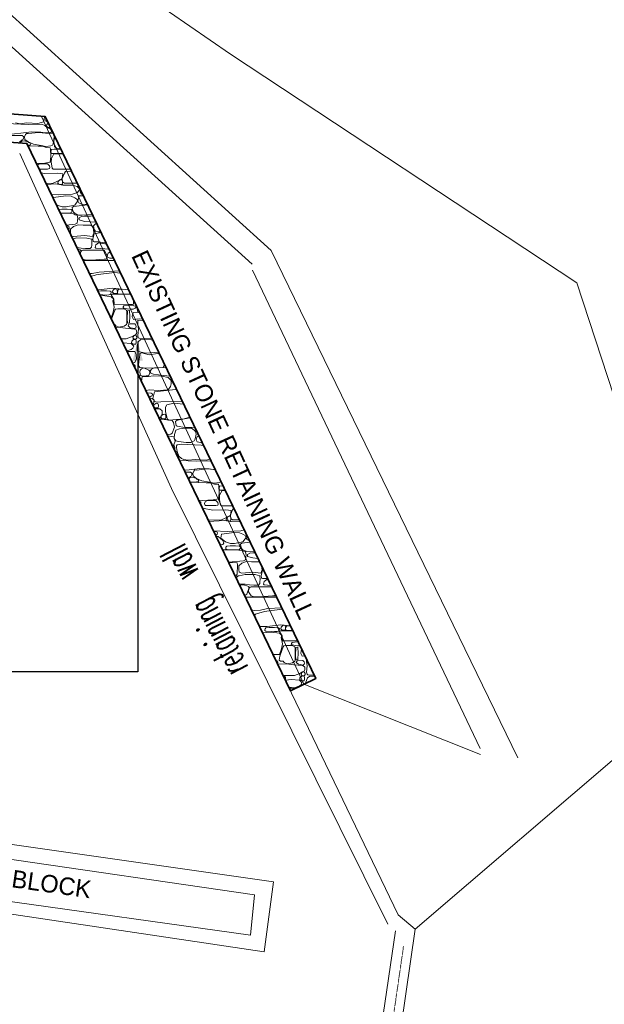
# Model space of a CAD drawing. Header units: millimetres. Extents: x -738537 to 1850049, y -250217 to 604013.
# Tile 71 of 204: x -576639 to -568329, y 67162 to 81170. Entities that reach past the tile are written whole.
import ezdxf

# ---------------------------------------------------------------- set-up
doc = ezdxf.new("R2010")
doc.units = ezdxf.units.MM
doc.header["$MEASUREMENT"] = 0
doc.set_wipeout_variables(frame=1)
doc.linetypes.add('DOT', pattern=[0.25, 0, -0.25])
doc.linetypes.add('Wipeout_Contour', pattern=[1000, 0, -1000])
for name, color, linetype, lineweight in [('A_SURVEY_Pen_No__6', 7, 'Continuous', 5), ('A_WALL LOAD_Pen_No__1', 214, 'Continuous', 35), ('BUILDING_Pen_No__128', 9, 'Continuous', 0), ('C_TEXT GA_Pen_No__6', 7, 'Continuous', 5), ('ELECTRICAL LINE_Pen_No__1', 214, 'Continuous', 35), ('MARKETING_Pen_No__1', 214, 'Continuous', 35), ('Text_Pen_No__15', 7, 'Continuous', 20)]:
    doc.layers.add(name, color=color, linetype=linetype, lineweight=lineweight)
for name, color, linetype, lineweight, true_color in [('BUILDING_Pen_No__11', 7, 'Continuous', 20, 0x009401), ('BUILDING_Pen_No__7', 7, 'Continuous', 5, 0x9f07ff), ('MARKETING_Pen_No__7', 7, 'Continuous', 5, 0x9f07ff), ('ROAD_Pen_No__7', 7, 'Continuous', 5, 0x9f07ff)]:
    doc.layers.add(name, color=color, linetype=linetype, lineweight=lineweight, true_color=true_color)
doc.layers.add('MARKETING', color=7, linetype='Continuous')
doc.styles.add('GENERATED_STYLE_1', font='GOTHIC.TTF')
doc.styles.add('GENERATED_STYLE_8', font='txt.shx')
doc.dimstyles.new('GENERATED_STYLE__7', dxfattribs={"dimtxt": 0.18, "dimasz": 273.6, "dimexe": 0.18, "dimexo": 0.0625, "dimgap": 0.09, "dimtad": 0, "dimtih": 1, "dimtoh": 1, "dimdec": 4, "dimzin": 0, "dimdsep": 46, "dimcen": 0.09, "dimadec": 0, "dimazin": 0, "dimtfac": 1, "dimtdec": 4, "dimtmove": 0, "dimatfit": 3, "dimldrblk": 'ARROWHEAD_5', "dimfxl": 1, "dimtolj": 1, "dimtzin": 0, "dimarcsym": 0})

# ---------------------------------------------------------------- blocks, each defined once
blk = doc.blocks.new('*X276')
at = {"layer": 'MARKETING_Pen_No__7', "color": 190, "linetype": 'Continuous', "lineweight": 5, "true_color": 0x9f07ff}
for p, q in [((-576381, 79693), (-576294, 79718)), ((-576294, 79718), (-576284, 79792)), ((-576265, 79769), (-576265, 79730)), ((-576265, 79730), (-576246, 79717)), ((-576246, 79717), (-576240, 79717)), ((-576516, 79678), (-576838, 79693)), ((-576698, 79701), (-576634, 79691)), ((-576634, 79691), (-576537, 79704)), ((-576623, 79554), (-576471, 79575)), ((-576537, 79704), (-576381, 79693)), ((-576322, 79685), (-576516, 79678)), ((-576471, 79575), (-576338, 79569)), ((-576338, 79569), (-576278, 79561)), ((-576280, 79665), (-576322, 79685)), ((-576244, 79634), (-576280, 79665)), ((-576255, 79681), (-576259, 79656)), ((-576259, 79656), (-576244, 79640)), ((-576232, 79700), (-576255, 79681)), ((-576244, 79640), (-576229, 79638)), ((-576205, 79616), (-576244, 79634)), ((-576229, 79638), (-576202, 79638)), ((-576189, 79594), (-576205, 79616)), ((-576194, 79567), (-576189, 79574)), ((-576189, 79574), (-576189, 79594)), ((-576178, 79588), (-576177, 79578)), ((-576177, 79578), (-576172, 79567)), ((-576172, 79567), (-576168, 79567)), ((-576604, 79522), (-577021, 79522)), ((-576802, 79537), (-576623, 79554)), ((-576640, 79426), (-576604, 79460)), ((-576607, 79444), (-576630, 79425)), ((-576575, 79449), (-576607, 79444)), ((-576582, 79506), (-576604, 79522)), ((-576604, 79460), (-576592, 79463)), ((-576592, 79463), (-576583, 79484)), ((-576583, 79484), (-576582, 79506)), ((-576518, 79434), (-576575, 79449)), ((-576557, 79536), (-576569, 79502)), ((-576569, 79502), (-576567, 79468)), ((-576567, 79468), (-576518, 79434)), ((-576543, 79553), (-576557, 79536)), ((-576518, 79552), (-576543, 79553)), ((-576366, 79567), (-576518, 79552)), ((-576518, 79434), (-576442, 79398)), ((-576516, 79425), (-576518, 79434)), ((-576273, 79558), (-576366, 79567)), ((-576278, 79561), (-576194, 79567)), ((-576161, 79552), (-576273, 79558)), ((-576161, 79552), (-576161, 79552)), ((-576161, 79402), (-576147, 79497)), ((-576137, 79497), (-576152, 79440)), ((-576152, 79440), (-576151, 79402)), ((-576147, 79497), (-576148, 79524)), ((-576137, 79497), (-576135, 79498)), ((-576630, 79425), (-576638, 79417)), ((-576524, 79384), (-576516, 79386)), ((-576378, 79372), (-576521, 79377)), ((-576497, 79418), (-576516, 79425)), ((-576516, 79386), (-576490, 79387)), ((-576483, 79400), (-576497, 79418)), ((-576490, 79387), (-576483, 79400)), ((-576442, 79398), (-576335, 79382)), ((-576315, 79369), (-576378, 79372)), ((-576335, 79382), (-576266, 79367)), ((-576261, 79353), (-576315, 79369)), ((-576266, 79367), (-576194, 79377)), ((-576207, 79349), (-576261, 79353)), ((-576201, 79329), (-576207, 79349)), ((-576197, 79224), (-576201, 79329)), ((-576189, 79324), (-576195, 79291)), ((-576195, 79291), (-576189, 79267)), ((-576194, 79377), (-576173, 79383)), ((-576151, 79329), (-576189, 79324)), ((-576173, 79383), (-576161, 79402)), ((-576151, 79402), (-576143, 79364)), ((-576054, 79330), (-576151, 79329)), ((-576143, 79364), (-576104, 79335)), ((-576104, 79335), (-576057, 79335)), ((-576207, 79142), (-576197, 79224)), ((-576189, 79196), (-576192, 79141)), ((-576189, 79267), (-576023, 79265)), ((-576152, 79260), (-576189, 79196)), ((-576020, 79260), (-576152, 79260)), ((-576398, 79123), (-576282, 79129)), ((-576360, 79119), (-576388, 79102)), ((-576362, 79047), (-576360, 79046)), ((-576242, 79119), (-576360, 79119)), ((-576360, 79046), (-576242, 79046)), ((-576282, 79129), (-576207, 79142)), ((-576214, 79092), (-576242, 79119)), ((-576242, 79046), (-576213, 79054)), ((-576211, 79068), (-576214, 79092)), ((-576213, 79054), (-576211, 79068)), ((-576192, 79141), (-576184, 79089)), ((-576184, 79089), (-576176, 79056)), ((-576176, 79056), (-576164, 79044)), ((-576164, 79044), (-576152, 79043)), ((-576152, 79043), (-575916, 79043)), ((-575988, 79009), (-576004, 78989)), ((-575927, 79014), (-575988, 79009)), ((-575901, 79011), (-575927, 79014)), ((-576286, 78981), (-576335, 78990)), ((-576100, 78989), (-576286, 78981)), ((-576172, 78841), (-576100, 78874)), ((-576027, 78978), (-576100, 78989)), ((-576100, 78874), (-576034, 78910)), ((-576093, 78870), (-576096, 78845)), ((-576067, 78892), (-576093, 78870)), ((-576048, 78894), (-576067, 78892)), ((-576035, 78892), (-576048, 78894)), ((-576029, 78868), (-576035, 78892)), ((-576004, 78989), (-576034, 78910)), ((-576034, 78910), (-576027, 78978)), ((-576034, 78910), (-576028, 78864)), ((-576028, 78847), (-576029, 78868)), ((-576264, 78844), (-576172, 78841)), ((-576123, 78836), (-576255, 78825)), ((-576027, 78818), (-576123, 78836)), ((-576096, 78845), (-576082, 78829)), ((-576082, 78829), (-576067, 78827)), ((-576067, 78827), (-576035, 78827)), ((-576035, 78827), (-576028, 78847)), ((-576028, 78864), (-576004, 78844)), ((-575887, 78817), (-576027, 78818)), ((-576004, 78844), (-575821, 78844)), ((-575821, 78798), (-575887, 78817)), ((-575783, 78757), (-575821, 78798)), ((-575818, 78711), (-575783, 78757)), ((-575783, 78767), (-575781, 78715)), ((-576187, 78683), (-576081, 78678)), ((-576160, 78641), (-576162, 78631)), ((-575984, 78665), (-576160, 78641)), ((-576081, 78678), (-575887, 78688)), ((-575906, 78659), (-575984, 78665)), ((-575857, 78638), (-575906, 78659)), ((-575887, 78688), (-575818, 78711)), ((-575828, 78619), (-575857, 78638)), ((-575857, 78530), (-575812, 78591)), ((-575812, 78591), (-575828, 78619)), ((-575804, 78626), (-575812, 78591)), ((-575812, 78591), (-575800, 78564)), ((-575800, 78663), (-575804, 78626)), ((-575734, 78663), (-575800, 78663)), ((-575781, 78715), (-575767, 78688)), ((-575767, 78688), (-575740, 78677)), ((-576119, 78542), (-576104, 78530)), ((-576104, 78530), (-576034, 78508)), ((-576041, 78474), (-576084, 78468)), ((-576004, 78474), (-576041, 78474)), ((-576034, 78508), (-575977, 78509)), ((-575963, 78474), (-576004, 78474)), ((-575977, 78509), (-575857, 78530)), ((-575908, 78468), (-575963, 78474)), ((-575896, 78461), (-575908, 78468)), ((-575898, 78434), (-575893, 78454)), ((-575893, 78454), (-575896, 78461)), ((-575873, 78512), (-575891, 78498)), ((-575891, 78498), (-575887, 78470)), ((-575887, 78470), (-575873, 78430)), ((-575671, 78534), (-575873, 78512)), ((-575800, 78564), (-575743, 78534)), ((-575743, 78534), (-575677, 78545)), ((-576062, 78423), (-575965, 78416)), ((-575965, 78416), (-576058, 78416)), ((-575965, 78416), (-575926, 78417)), ((-575869, 78406), (-575965, 78416)), ((-575926, 78417), (-575908, 78425)), ((-575908, 78425), (-575898, 78434)), ((-575873, 78430), (-575857, 78416)), ((-575849, 78396), (-575869, 78406)), ((-575857, 78416), (-575803, 78391)), ((-575820, 78392), (-575849, 78396)), ((-575817, 78363), (-575820, 78392)), ((-575820, 78274), (-575816, 78313)), ((-575811, 78345), (-575817, 78363)), ((-575816, 78313), (-575811, 78345)), ((-575803, 78391), (-575752, 78387)), ((-575792, 78350), (-575794, 78324)), ((-575794, 78324), (-575718, 78301)), ((-575759, 78371), (-575792, 78350)), ((-575718, 78373), (-575759, 78371)), ((-575752, 78387), (-575606, 78399)), ((-575630, 78377), (-575718, 78373)), ((-575598, 78381), (-575630, 78377)), ((-575978, 78248), (-575849, 78260)), ((-575964, 78243), (-575975, 78242)), ((-575939, 78232), (-575964, 78243)), ((-575937, 78203), (-575939, 78232)), ((-575938, 78165), (-575937, 78203)), ((-575875, 78229), (-575916, 78189)), ((-575916, 78189), (-575916, 78138)), ((-575808, 78252), (-575875, 78229)), ((-575849, 78260), (-575820, 78274)), ((-575737, 78249), (-575808, 78252)), ((-575634, 78249), (-575737, 78249)), ((-575718, 78301), (-575553, 78288)), ((-575603, 78229), (-575634, 78249)), ((-575593, 78205), (-575603, 78229)), ((-575592, 78184), (-575593, 78205)), ((-575563, 78268), (-575592, 78238)), ((-575592, 78238), (-575580, 78183)), ((-575584, 78134), (-575592, 78184)), ((-575580, 78183), (-575563, 78160)), ((-575544, 78268), (-575563, 78268)), ((-575916, 78138), (-575914, 78115)), ((-575905, 78097), (-575875, 78086)), ((-575825, 78067), (-575884, 78053)), ((-575875, 78086), (-575719, 78099)), ((-575683, 78064), (-575825, 78067)), ((-575719, 78099), (-575603, 78086)), ((-575615, 78047), (-575683, 78064)), ((-575611, 77999), (-575615, 78047)), ((-575603, 78086), (-575584, 78134)), ((-575581, 78123), (-575597, 78054)), ((-575597, 78054), (-575595, 78016)), ((-575483, 78143), (-575581, 78123)), ((-575563, 78160), (-575527, 78151)), ((-575527, 78151), (-575499, 78150)), ((-575499, 78150), (-575488, 78153)), ((-575824, 77927), (-575764, 77922)), ((-575800, 77903), (-575813, 77906)), ((-575775, 77895), (-575800, 77903)), ((-575772, 77867), (-575775, 77895)), ((-575764, 77922), (-575703, 77915)), ((-575739, 77892), (-575756, 77886)), ((-575436, 77892), (-575739, 77892)), ((-575703, 77915), (-575638, 77916)), ((-575638, 77916), (-575617, 77936)), ((-575617, 77936), (-575615, 77961)), ((-575615, 77961), (-575611, 77999)), ((-575595, 78016), (-575581, 78008)), ((-575581, 78008), (-575514, 78010)), ((-575556, 77968), (-575567, 77930)), ((-575567, 77930), (-575556, 77919)), ((-575517, 77995), (-575556, 77968)), ((-575556, 77919), (-575368, 77904)), ((-575430, 77982), (-575517, 77995)), ((-575514, 78010), (-575442, 77997)), ((-575442, 77997), (-575416, 78002)), ((-575396, 77812), (-575436, 77892)), ((-575406, 77983), (-575430, 77982)), ((-575781, 77840), (-575772, 77867)), ((-575772, 77867), (-575778, 77832)), ((-575756, 77886), (-575772, 77867)), ((-575754, 77783), (-575739, 77763)), ((-575739, 77763), (-575710, 77754)), ((-575710, 77754), (-575618, 77748)), ((-575618, 77748), (-575436, 77763)), ((-575436, 77763), (-575404, 77764)), ((-575404, 77764), (-575396, 77812)), ((-575390, 77825), (-575395, 77796)), ((-575395, 77796), (-575357, 77777)), ((-575382, 77847), (-575390, 77825)), ((-575357, 77863), (-575382, 77847)), ((-575351, 77867), (-575357, 77863)), ((-575357, 77777), (-575307, 77777)), ((-575291, 77743), (-575735, 77743)), ((-575645, 77557), (-575608, 77560)), ((-575553, 77539), (-575627, 77519)), ((-575608, 77560), (-575509, 77580)), ((-575486, 77550), (-575553, 77539)), ((-575509, 77580), (-575220, 77595)), ((-575292, 77573), (-575486, 77550)), ((-575204, 77563), (-575292, 77573)), ((-575534, 77326), (-575514, 77326)), ((-575514, 77326), (-575318, 77352)), ((-575318, 77352), (-575091, 77327)), ((-575289, 77341), (-575315, 77318)), ((-575270, 77343), (-575289, 77341)), ((-575257, 77341), (-575270, 77343)), ((-575251, 77316), (-575257, 77341)), ((-575238, 77326), (-575250, 77296)), ((-575236, 77332), (-575238, 77326)), ((-575227, 77337), (-575236, 77332)), ((-575186, 77336), (-575227, 77337)), ((-575091, 77328), (-575186, 77336)), ((-575485, 77312), (-575525, 77307)), ((-575503, 77260), (-575409, 77253)), ((-575456, 77244), (-575494, 77242)), ((-575447, 77312), (-575485, 77312)), ((-575339, 77229), (-575456, 77244)), ((-575407, 77312), (-575447, 77312)), ((-575409, 77253), (-575370, 77255)), ((-575352, 77306), (-575407, 77312)), ((-575370, 77255), (-575352, 77262)), ((-575340, 77299), (-575352, 77306)), ((-575352, 77262), (-575342, 77272)), ((-575342, 77272), (-575337, 77291)), ((-575337, 77291), (-575340, 77299)), ((-575299, 77192), (-575339, 77229)), ((-575323, 77265), (-575333, 77260)), ((-575333, 77260), (-575332, 77245)), ((-575332, 77245), (-575299, 77192)), ((-575295, 77266), (-575323, 77265)), ((-575315, 77318), (-575318, 77294)), ((-575318, 77294), (-575304, 77278)), ((-575315, 77172), (-575299, 77192)), ((-575304, 77278), (-575289, 77276)), ((-575299, 77192), (-575295, 77123)), ((-575062, 77266), (-575295, 77266)), ((-575289, 77276), (-575257, 77276)), ((-575257, 77276), (-575250, 77296)), ((-575250, 77296), (-575251, 77316)), ((-575250, 77296), (-575248, 77277)), ((-575248, 77277), (-575238, 77272)), ((-575238, 77272), (-575129, 77267)), ((-575129, 77267), (-575078, 77272)), ((-575078, 77272), (-575069, 77281)), ((-575295, 77078), (-575315, 77172)), ((-575311, 77008), (-575295, 77078)), ((-575295, 77123), (-575049, 77119)), ((-575277, 77051), (-575286, 77039)), ((-575246, 77055), (-575277, 77051)), ((-575158, 77057), (-575246, 77055)), ((-575169, 77087), (-575170, 77077)), ((-575170, 77077), (-575159, 77065)), ((-575159, 77099), (-575169, 77087)), ((-575087, 77110), (-575159, 77099)), ((-575159, 77065), (-575112, 77056)), ((-575120, 77039), (-575158, 77057)), ((-575112, 77056), (-575069, 77053)), ((-575033, 77107), (-575087, 77110)), ((-575069, 77053), (-575026, 77054)), ((-575049, 77119), (-575022, 77123)), ((-575018, 77099), (-575033, 77107)), ((-575026, 77054), (-574996, 77065)), ((-575022, 77123), (-575019, 77152)), ((-575019, 77152), (-575020, 77179)), ((-574996, 77095), (-575018, 77099)), ((-574988, 77092), (-574996, 77095)), ((-574996, 77065), (-574985, 77079)), ((-574985, 77079), (-574988, 77092)), ((-574969, 77074), (-574969, 77066)), ((-574969, 77066), (-574963, 77021)), ((-575343, 76929), (-575339, 76929)), ((-575339, 76929), (-575311, 77008)), ((-575286, 77039), (-575333, 76908)), ((-575114, 77015), (-575120, 77039)), ((-575117, 76868), (-575114, 77015)), ((-575105, 77026), (-575110, 76913)), ((-575110, 76913), (-575105, 76857)), ((-575081, 77032), (-575105, 77026)), ((-575076, 77026), (-575081, 77032)), ((-575073, 76950), (-575076, 77026)), ((-575076, 76857), (-575073, 76950)), ((-575037, 76978), (-575040, 76942)), ((-575040, 76942), (-575022, 76904)), ((-575022, 77003), (-575037, 76978)), ((-574933, 76999), (-575022, 77003)), ((-575022, 76904), (-574939, 76913)), ((-574963, 77021), (-574945, 77024)), ((-574939, 76913), (-574891, 76911)), ((-575298, 76834), (-575286, 76833)), ((-575286, 76833), (-575271, 76816)), ((-575242, 76794), (-575278, 76793)), ((-575271, 76816), (-575228, 76797)), ((-575135, 76781), (-575242, 76794)), ((-575228, 76797), (-575154, 76809)), ((-575154, 76809), (-575120, 76833)), ((-575009, 76769), (-575135, 76781)), ((-575120, 76833), (-575115, 76848)), ((-575115, 76848), (-575117, 76868)), ((-575105, 76857), (-575092, 76851)), ((-575088, 76838), (-575099, 76813)), ((-575099, 76813), (-575067, 76788)), ((-575092, 76851), (-575076, 76857)), ((-575067, 76845), (-575088, 76838)), ((-575004, 76844), (-575067, 76845)), ((-575067, 76788), (-575001, 76775)), ((-574985, 76757), (-575009, 76769)), ((-574988, 76825), (-575004, 76844)), ((-575001, 76775), (-574988, 76788)), ((-574983, 76805), (-574988, 76825)), ((-574988, 76788), (-574983, 76805)), ((-574960, 76895), (-574961, 76827)), ((-574961, 76827), (-574952, 76768)), ((-574879, 76886), (-574960, 76895)), ((-574952, 76768), (-574960, 76676)), ((-575199, 76630), (-575123, 76631)), ((-575123, 76631), (-575048, 76659)), ((-575048, 76659), (-575009, 76680)), ((-575027, 76660), (-575030, 76642)), ((-575030, 76642), (-575018, 76630)), ((-575018, 76674), (-575027, 76660)), ((-574989, 76682), (-575018, 76674)), ((-575018, 76630), (-575002, 76626)), ((-575009, 76680), (-574989, 76692)), ((-575002, 76626), (-574981, 76630)), ((-574989, 76692), (-574976, 76715)), ((-574981, 76674), (-574989, 76682)), ((-574978, 76746), (-574985, 76757)), ((-574974, 76656), (-574981, 76674)), ((-574981, 76630), (-574975, 76641)), ((-574976, 76715), (-574978, 76746)), ((-574975, 76641), (-574974, 76656)), ((-574960, 76676), (-574954, 76646)), ((-574954, 76646), (-574942, 76638)), ((-574942, 76638), (-574758, 76634)), ((-575052, 76562), (-575172, 76573)), ((-575034, 76545), (-575052, 76562)), ((-575052, 76480), (-575029, 76498)), ((-575047, 76597), (-575050, 76573)), ((-575050, 76573), (-575036, 76557)), ((-575021, 76620), (-575047, 76597)), ((-575036, 76557), (-575021, 76555)), ((-575018, 76526), (-575034, 76545)), ((-575029, 76498), (-575018, 76526)), ((-575002, 76622), (-575021, 76620)), ((-575021, 76555), (-574989, 76555)), ((-574989, 76620), (-575002, 76622)), ((-574983, 76595), (-574989, 76620)), ((-574989, 76555), (-574982, 76575)), ((-574982, 76575), (-574983, 76595)), ((-574949, 76594), (-574970, 76534)), ((-574970, 76534), (-574967, 76460)), ((-574915, 76622), (-574949, 76594)), ((-574768, 76615), (-574915, 76622)), ((-574746, 76609), (-574768, 76615)), ((-575117, 76458), (-575052, 76480)), ((-575001, 76449), (-575113, 76449)), ((-574985, 76408), (-575001, 76449)), ((-574979, 76345), (-574985, 76408)), ((-574967, 76460), (-574949, 76449)), ((-574949, 76449), (-574849, 76426)), ((-574931, 76396), (-574944, 76314)), ((-574901, 76432), (-574931, 76420)), ((-574931, 76420), (-574931, 76396)), ((-574797, 76403), (-574901, 76432)), ((-574849, 76426), (-574664, 76440)), ((-574681, 76423), (-574797, 76403)), ((-574651, 76413), (-574681, 76423)), ((-575036, 76289), (-575001, 76293)), ((-575004, 76259), (-575025, 76267)), ((-574996, 76244), (-575004, 76259)), ((-575001, 76293), (-574979, 76345)), ((-574995, 76212), (-574996, 76244)), ((-574996, 76207), (-574995, 76212)), ((-574944, 76314), (-574949, 76247)), ((-574949, 76247), (-574931, 76224)), ((-574931, 76224), (-574848, 76211)), ((-574875, 76215), (-574906, 76203)), ((-574804, 76184), (-574875, 76215)), ((-574848, 76211), (-574600, 76224)), ((-574739, 76212), (-574767, 76197)), ((-574660, 76216), (-574739, 76212)), ((-574560, 76223), (-574660, 76216)), ((-574600, 76224), (-574581, 76266)), ((-574938, 76107), (-574948, 76107)), ((-574937, 76083), (-574938, 76107)), ((-574924, 76183), (-574930, 76154)), ((-574930, 76154), (-574923, 76109)), ((-574906, 76203), (-574924, 76183)), ((-574923, 76109), (-574882, 76099)), ((-574897, 76096), (-574908, 76025)), ((-574893, 76097), (-574897, 76096)), ((-574806, 76092), (-574897, 76096)), ((-574882, 76099), (-574804, 76109)), ((-574739, 76105), (-574806, 76092)), ((-574793, 76174), (-574804, 76184)), ((-574804, 76109), (-574799, 76123)), ((-574799, 76123), (-574789, 76144)), ((-574789, 76144), (-574793, 76174)), ((-574767, 76197), (-574782, 76168)), ((-574782, 76168), (-574773, 76139)), ((-574773, 76139), (-574739, 76127)), ((-574739, 76127), (-574594, 76109)), ((-574618, 76100), (-574739, 76105)), ((-574526, 76080), (-574618, 76100)), ((-574594, 76109), (-574500, 76099)), ((-574484, 76038), (-574526, 76080)), ((-574526, 75902), (-574493, 75953)), ((-574493, 75953), (-574487, 75991)), ((-574487, 75991), (-574484, 76038)), ((-574466, 76028), (-574470, 76020)), ((-574470, 76020), (-574446, 75976)), ((-574446, 75976), (-574441, 75977)), ((-574845, 75893), (-574795, 75904)), ((-574822, 75861), (-574830, 75861)), ((-574768, 75855), (-574822, 75861)), ((-574802, 75804), (-574786, 75804)), ((-574795, 75904), (-574668, 75894)), ((-574786, 75804), (-574768, 75812)), ((-574756, 75849), (-574768, 75855)), ((-574768, 75812), (-574758, 75821)), ((-574758, 75821), (-574753, 75841)), ((-574753, 75841), (-574756, 75849)), ((-574724, 75874), (-574744, 75783)), ((-574425, 75911), (-574724, 75874)), ((-574668, 75894), (-574526, 75902)), ((-574406, 75904), (-574425, 75911)), ((-574756, 75781), (-574793, 75784)), ((-574729, 75758), (-574756, 75781)), ((-574745, 75685), (-574737, 75704)), ((-574744, 75783), (-574724, 75740)), ((-574737, 75704), (-574729, 75758)), ((-574732, 75689), (-574735, 75665)), ((-574735, 75664), (-574720, 75648)), ((-574705, 75712), (-574732, 75689)), ((-574724, 75740), (-574683, 75727)), ((-574720, 75648), (-574705, 75646)), ((-574687, 75713), (-574705, 75712)), ((-574705, 75646), (-574674, 75646)), ((-574674, 75712), (-574687, 75713)), ((-574683, 75727), (-574633, 75733)), ((-574668, 75687), (-574674, 75712)), ((-574674, 75646), (-574667, 75667)), ((-574667, 75667), (-574668, 75687)), ((-574633, 75733), (-574330, 75740)), ((-574545, 75691), (-574568, 75656)), ((-574568, 75656), (-574567, 75597)), ((-574447, 75713), (-574545, 75691)), ((-574308, 75700), (-574447, 75713)), ((-574330, 75740), (-574330, 75744)), ((-574645, 75632), (-574722, 75636)), ((-574660, 75508), (-574645, 75508)), ((-574615, 75607), (-574645, 75632)), ((-574645, 75508), (-574626, 75525)), ((-574626, 75532), (-574630, 75508)), ((-574630, 75508), (-574615, 75492)), ((-574626, 75525), (-574613, 75562)), ((-574600, 75555), (-574626, 75532)), ((-574613, 75562), (-574615, 75607)), ((-574582, 75557), (-574600, 75555)), ((-574568, 75555), (-574582, 75557)), ((-574563, 75530), (-574568, 75555)), ((-574568, 75490), (-574561, 75510)), ((-574567, 75597), (-574545, 75515)), ((-574561, 75510), (-574563, 75530)), ((-574545, 75515), (-574542, 75491)), ((-574215, 75506), (-574402, 75475)), ((-574300, 75491), (-574221, 75515)), ((-574221, 75515), (-574219, 75515)), ((-574623, 75488), (-574650, 75487)), ((-574473, 75467), (-574623, 75488)), ((-574615, 75492), (-574600, 75490)), ((-574600, 75490), (-574568, 75490)), ((-574542, 75491), (-574519, 75474)), ((-574519, 75474), (-574300, 75491)), ((-574453, 75438), (-574473, 75467)), ((-574473, 75288), (-574440, 75375)), ((-574440, 75375), (-574453, 75438)), ((-574402, 75475), (-574422, 75453)), ((-574422, 75453), (-574421, 75422)), ((-574421, 75422), (-574415, 75398)), ((-574415, 75398), (-574402, 75388)), ((-574402, 75388), (-574291, 75370)), ((-574291, 75370), (-574152, 75374)), ((-574544, 75267), (-574490, 75273)), ((-574450, 75236), (-574537, 75252)), ((-574490, 75273), (-574473, 75288)), ((-574428, 75176), (-574450, 75236)), ((-574440, 75270), (-574441, 75212)), ((-574420, 75332), (-574440, 75270)), ((-574367, 75350), (-574420, 75332)), ((-574283, 75360), (-574367, 75350)), ((-574198, 75358), (-574283, 75360)), ((-574160, 75332), (-574198, 75358)), ((-574141, 75311), (-574160, 75332)), ((-574144, 75207), (-574128, 75273)), ((-574128, 75273), (-574141, 75311)), ((-574118, 75242), (-574130, 75194)), ((-574090, 75247), (-574118, 75242)), ((-574471, 75115), (-574450, 75121)), ((-574452, 75107), (-574467, 75106)), ((-574439, 75106), (-574452, 75107)), ((-574450, 75121), (-574428, 75176)), ((-574441, 75212), (-574420, 75178)), ((-574433, 75081), (-574439, 75106)), ((-574420, 75178), (-574382, 75167)), ((-574401, 75122), (-574412, 75106)), ((-574412, 75106), (-574410, 75083)), ((-574345, 75129), (-574401, 75122)), ((-574382, 75167), (-574271, 75156)), ((-574059, 75117), (-574345, 75129)), ((-574271, 75156), (-574207, 75155)), ((-574207, 75155), (-574160, 75178)), ((-574160, 75178), (-574144, 75207)), ((-574130, 75194), (-574118, 75166)), ((-574118, 75166), (-574048, 75151)), ((-574025, 75111), (-574059, 75117)), ((-574048, 75151), (-574044, 75151)), ((-574437, 75046), (-574432, 75061)), ((-574432, 75061), (-574433, 75081)), ((-574401, 75028), (-574430, 75030)), ((-574410, 75083), (-574401, 75028)), ((-574401, 75028), (-574375, 74960)), ((-574379, 74953), (-574401, 75028)), ((-574385, 74937), (-574379, 74953)), ((-574375, 74960), (-574340, 74929)), ((-574124, 74889), (-574367, 74900)), ((-574340, 74929), (-574306, 74911)), ((-574306, 74911), (-574242, 74902)), ((-574242, 74902), (-574145, 74914)), ((-574145, 74914), (-573989, 74903)), ((-573930, 74896), (-574124, 74889)), ((-573989, 74903), (-573933, 74920)), ((-573919, 74890), (-573930, 74896)), ((-574299, 74759), (-574231, 74765)), ((-574212, 74733), (-574287, 74733)), ((-574243, 74642), (-574212, 74671)), ((-574231, 74765), (-574079, 74786)), ((-574190, 74717), (-574212, 74733)), ((-574212, 74671), (-574200, 74674)), ((-574200, 74674), (-574191, 74695)), ((-574191, 74695), (-574190, 74717)), ((-574165, 74747), (-574177, 74713)), ((-574177, 74713), (-574175, 74679)), ((-574175, 74679), (-574126, 74645)), ((-574151, 74764), (-574165, 74747)), ((-574126, 74763), (-574151, 74764)), ((-573974, 74778), (-574126, 74763)), ((-574079, 74786), (-573946, 74780)), ((-573881, 74769), (-573974, 74778)), ((-573946, 74780), (-573886, 74772)), ((-573886, 74772), (-573863, 74773)), ((-573860, 74768), (-573881, 74769)), ((-574238, 74635), (-574240, 74634)), ((-574215, 74655), (-574238, 74635)), ((-574221, 74595), (-574162, 74589)), ((-573986, 74583), (-574219, 74591)), ((-574183, 74660), (-574215, 74655)), ((-574126, 74645), (-574183, 74660)), ((-574162, 74589), (-574124, 74597)), ((-574126, 74645), (-574050, 74609)), ((-574124, 74635), (-574126, 74645)), ((-574105, 74628), (-574124, 74635)), ((-574124, 74597), (-574098, 74597)), ((-574091, 74610), (-574105, 74628)), ((-574098, 74597), (-574091, 74610)), ((-574050, 74609), (-573943, 74592)), ((-573923, 74580), (-573986, 74583)), ((-573943, 74592), (-573874, 74577)), ((-573869, 74564), (-573923, 74580)), ((-573874, 74577), (-573802, 74588)), ((-573815, 74560), (-573869, 74564)), ((-573809, 74540), (-573815, 74560)), ((-573805, 74434), (-573809, 74540)), ((-573797, 74535), (-573803, 74502)), ((-573802, 74588), (-573781, 74594)), ((-573759, 74540), (-573797, 74535)), ((-573781, 74594), (-573778, 74598)), ((-573750, 74540), (-573759, 74540)), ((-573815, 74353), (-573805, 74434)), ((-573803, 74502), (-573797, 74478)), ((-573797, 74407), (-573800, 74352)), ((-573797, 74478), (-573720, 74477)), ((-573760, 74471), (-573797, 74407)), ((-573717, 74471), (-573760, 74471)), ((-574095, 74334), (-574044, 74331)), ((-574086, 74320), (-574089, 74320)), ((-574065, 74306), (-574086, 74320)), ((-574064, 74287), (-574065, 74306)), ((-574065, 74272), (-574064, 74287)), ((-574044, 74331), (-573890, 74340)), ((-574002, 74310), (-574013, 74286)), ((-574013, 74286), (-574001, 74260)), ((-573968, 74330), (-574002, 74310)), ((-574001, 74260), (-573968, 74257)), ((-573850, 74330), (-573968, 74330)), ((-573968, 74257), (-573850, 74257)), ((-573890, 74340), (-573815, 74353)), ((-573822, 74303), (-573850, 74330)), ((-573850, 74257), (-573821, 74265)), ((-573819, 74279), (-573822, 74303)), ((-573821, 74265), (-573819, 74279)), ((-573800, 74352), (-573792, 74300)), ((-573792, 74300), (-573784, 74267)), ((-573784, 74267), (-573772, 74254)), ((-573772, 74254), (-573760, 74254)), ((-573760, 74254), (-573613, 74254)), ((-573894, 74191), (-574040, 74220)), ((-573708, 74199), (-573894, 74191)), ((-573635, 74189), (-573708, 74199)), ((-573708, 74085), (-573642, 74121)), ((-573656, 74105), (-573675, 74103)), ((-573643, 74103), (-573656, 74105)), ((-573612, 74199), (-573642, 74121)), ((-573642, 74121), (-573635, 74189)), ((-573642, 74121), (-573636, 74075)), ((-573596, 74219), (-573612, 74199)), ((-573962, 74057), (-573780, 74052)), ((-573731, 74047), (-573949, 74029)), ((-573780, 74052), (-573708, 74085)), ((-573635, 74029), (-573731, 74047)), ((-573701, 74080), (-573704, 74056)), ((-573704, 74056), (-573690, 74040)), ((-573675, 74103), (-573701, 74080)), ((-573690, 74040), (-573675, 74038)), ((-573675, 74038), (-573643, 74038)), ((-573637, 74079), (-573643, 74103)), ((-573643, 74038), (-573636, 74058)), ((-573636, 74058), (-573637, 74079)), ((-573636, 74075), (-573612, 74055)), ((-573504, 74028), (-573635, 74029)), ((-573612, 74055), (-573517, 74055)), ((-573886, 73899), (-573884, 73898)), ((-573884, 73898), (-573689, 73889)), ((-573841, 73885), (-573881, 73889)), ((-573855, 73836), (-573841, 73842)), ((-573830, 73878), (-573841, 73885)), ((-573841, 73842), (-573832, 73851)), ((-573832, 73851), (-573826, 73871)), ((-573826, 73871), (-573830, 73878)), ((-573768, 73852), (-573778, 73792)), ((-573592, 73876), (-573768, 73852)), ((-573689, 73889), (-573495, 73898)), ((-573514, 73870), (-573592, 73876)), ((-573465, 73849), (-573514, 73870)), ((-573495, 73898), (-573449, 73914)), ((-573436, 73830), (-573465, 73849)), ((-573420, 73802), (-573436, 73830)), ((-573412, 73836), (-573420, 73802)), ((-573817, 73816), (-573847, 73818)), ((-573752, 73762), (-573817, 73816)), ((-573789, 73697), (-573752, 73702)), ((-573778, 73792), (-573712, 73741)), ((-573736, 73722), (-573752, 73762)), ((-573752, 73702), (-573736, 73722)), ((-573712, 73741), (-573642, 73719)), ((-573649, 73685), (-573696, 73679)), ((-573612, 73685), (-573649, 73685)), ((-573642, 73719), (-573585, 73720)), ((-573571, 73685), (-573612, 73685)), ((-573585, 73720), (-573465, 73741)), ((-573516, 73679), (-573571, 73685)), ((-573481, 73723), (-573499, 73709)), ((-573499, 73709), (-573495, 73681)), ((-573363, 73736), (-573481, 73723)), ((-573465, 73741), (-573420, 73802)), ((-573420, 73802), (-573408, 73775)), ((-573408, 73775), (-573373, 73756)), ((-573754, 73627), (-573755, 73626)), ((-573573, 73626), (-573754, 73627)), ((-573708, 73650), (-573710, 73640)), ((-573710, 73640), (-573696, 73635)), ((-573707, 73664), (-573708, 73650)), ((-573696, 73679), (-573707, 73664)), ((-573696, 73635), (-573573, 73626)), ((-573573, 73626), (-573534, 73628)), ((-573477, 73617), (-573573, 73626)), ((-573534, 73628), (-573516, 73635)), ((-573504, 73672), (-573516, 73679)), ((-573516, 73635), (-573506, 73645)), ((-573506, 73645), (-573501, 73665)), ((-573501, 73665), (-573504, 73672)), ((-573495, 73681), (-573481, 73641)), ((-573481, 73641), (-573465, 73627)), ((-573457, 73607), (-573477, 73617)), ((-573465, 73627), (-573411, 73602)), ((-573428, 73603), (-573457, 73607)), ((-573425, 73573), (-573428, 73603)), ((-573419, 73556), (-573425, 73573)), ((-573424, 73524), (-573419, 73556)), ((-573411, 73602), (-573360, 73598)), ((-573400, 73560), (-573402, 73535)), ((-573367, 73582), (-573400, 73560)), ((-573326, 73584), (-573367, 73582)), ((-573360, 73598), (-573300, 73603)), ((-573291, 73586), (-573326, 73584)), ((-573670, 73451), (-573457, 73471)), ((-573656, 73445), (-573667, 73445)), ((-573572, 73454), (-573656, 73445)), ((-573547, 73443), (-573572, 73454)), ((-573545, 73414), (-573547, 73443)), ((-573547, 73283), (-573545, 73414)), ((-573483, 73440), (-573524, 73400)), ((-573416, 73463), (-573483, 73440)), ((-573457, 73471), (-573428, 73485)), ((-573428, 73485), (-573424, 73524)), ((-573345, 73459), (-573416, 73463)), ((-573402, 73535), (-573326, 73512)), ((-573242, 73459), (-573345, 73459)), ((-573326, 73512), (-573253, 73506)), ((-573226, 73449), (-573242, 73459)), ((-573572, 73246), (-573547, 73283)), ((-573524, 73400), (-573524, 73349)), ((-573524, 73349), (-573520, 73310)), ((-573520, 73310), (-573483, 73296)), ((-573433, 73278), (-573517, 73258)), ((-573483, 73296), (-573327, 73310)), ((-573291, 73275), (-573433, 73278)), ((-573327, 73310), (-573211, 73296)), ((-573223, 73258), (-573291, 73275)), ((-573211, 73296), (-573192, 73345)), ((-573189, 73333), (-573205, 73265)), ((-573205, 73265), (-573203, 73227)), ((-573192, 73345), (-573200, 73395)), ((-573200, 73395), (-573200, 73395)), ((-573172, 73337), (-573189, 73333)), ((-573554, 73237), (-573564, 73229)), ((-573534, 73256), (-573554, 73237)), ((-573517, 73258), (-573534, 73256)), ((-573521, 73140), (-573436, 73139)), ((-573478, 73128), (-573512, 73121)), ((-573441, 73123), (-573478, 73128)), ((-573436, 73139), (-573372, 73132)), ((-573372, 73132), (-573311, 73126)), ((-573311, 73126), (-573246, 73127)), ((-573246, 73127), (-573225, 73147)), ((-573225, 73147), (-573223, 73172)), ((-573219, 73210), (-573223, 73258)), ((-573223, 73172), (-573219, 73210)), ((-573203, 73227), (-573189, 73219)), ((-573189, 73219), (-573122, 73221)), ((-573164, 73179), (-573175, 73141)), ((-573175, 73141), (-573164, 73130)), ((-573125, 73206), (-573164, 73179)), ((-573164, 73130), (-573068, 73122)), ((-573107, 73203), (-573125, 73206)), ((-573122, 73221), (-573115, 73220)), ((-573446, 72983), (-573425, 72986)), ((-573408, 73114), (-573441, 73123)), ((-573425, 72986), (-573408, 72999)), ((-573383, 73106), (-573408, 73114)), ((-573408, 72999), (-573380, 73078)), ((-573380, 73078), (-573388, 73029)), ((-573388, 73029), (-573347, 72974)), ((-573380, 73078), (-573383, 73106)), ((-573364, 73097), (-573380, 73078)), ((-573347, 73102), (-573364, 73097)), ((-573059, 73102), (-573347, 73102)), ((-573012, 72974), (-573008, 72997)), ((-572987, 72954), (-573431, 72954)), ((-573347, 72974), (-573318, 72965)), ((-573318, 72965), (-573226, 72959)), ((-573226, 72959), (-573044, 72974)), ((-573044, 72974), (-573012, 72974)), ((-573345, 72774), (-573299, 72765)), ((-573289, 72713), (-573303, 72687)), ((-573299, 72765), (-573216, 72771)), ((-573241, 72728), (-573289, 72713)), ((-573161, 72750), (-573241, 72728)), ((-573216, 72771), (-573117, 72791)), ((-573094, 72760), (-573161, 72750)), ((-573117, 72791), (-572914, 72802)), ((-572905, 72783), (-573094, 72760)), ((-573231, 72537), (-573122, 72537)), ((-573199, 72473), (-573201, 72476)), ((-573200, 72473), (-573199, 72473)), ((-573064, 72455), (-573187, 72447)), ((-573152, 72488), (-573154, 72478)), ((-573154, 72478), (-573140, 72473)), ((-573151, 72502), (-573152, 72488)), ((-573140, 72517), (-573151, 72502)), ((-573093, 72523), (-573140, 72517)), ((-573140, 72473), (-573017, 72464)), ((-573122, 72537), (-572926, 72562)), ((-573055, 72523), (-573093, 72523)), ((-572947, 72440), (-573064, 72455)), ((-573015, 72523), (-573055, 72523)), ((-573017, 72464), (-572978, 72466)), ((-572960, 72517), (-573015, 72523)), ((-572978, 72466), (-572960, 72473)), ((-572948, 72510), (-572960, 72517)), ((-572960, 72473), (-572950, 72482)), ((-572950, 72482), (-572945, 72502)), ((-572945, 72502), (-572948, 72510)), ((-572907, 72403), (-572947, 72440)), ((-572931, 72476), (-572941, 72470)), ((-572941, 72470), (-572940, 72456)), ((-572940, 72456), (-572907, 72403)), ((-572903, 72477), (-572931, 72476)), ((-572926, 72562), (-572792, 72548)), ((-572923, 72529), (-572926, 72505)), ((-572926, 72505), (-572912, 72489)), ((-572897, 72552), (-572923, 72529)), ((-572912, 72489), (-572897, 72487)), ((-572758, 72477), (-572903, 72477)), ((-572878, 72554), (-572897, 72552)), ((-572897, 72487), (-572865, 72487)), ((-572865, 72552), (-572878, 72554)), ((-572859, 72527), (-572865, 72552)), ((-572865, 72487), (-572858, 72507)), ((-572858, 72507), (-572859, 72527)), ((-572846, 72537), (-572858, 72507)), ((-572858, 72507), (-572856, 72488)), ((-572856, 72488), (-572846, 72482)), ((-572844, 72543), (-572846, 72537)), ((-572846, 72482), (-572759, 72479)), ((-572835, 72548), (-572844, 72543)), ((-572794, 72546), (-572835, 72548)), ((-572791, 72546), (-572794, 72546)), ((-572923, 72383), (-572907, 72403)), ((-572903, 72289), (-572923, 72383)), ((-572919, 72219), (-572903, 72289)), ((-572907, 72403), (-572903, 72333)), ((-572903, 72333), (-572688, 72331)), ((-572777, 72297), (-572778, 72288)), ((-572778, 72288), (-572767, 72276)), ((-572767, 72310), (-572777, 72297)), ((-572695, 72321), (-572767, 72310)), ((-572683, 72320), (-572695, 72321)), ((-572947, 72140), (-572919, 72219)), ((-572894, 72250), (-572941, 72117)), ((-572885, 72262), (-572894, 72250)), ((-572854, 72266), (-572885, 72262)), ((-572766, 72268), (-572854, 72266)), ((-572767, 72276), (-572720, 72267)), ((-572728, 72250), (-572766, 72268)), ((-572722, 72225), (-572728, 72250)), ((-572725, 72078), (-572722, 72225)), ((-572720, 72267), (-572677, 72264)), ((-572713, 72237), (-572718, 72124)), ((-572689, 72243), (-572713, 72237)), ((-572684, 72237), (-572689, 72243)), ((-572681, 72161), (-572684, 72237)), ((-572684, 72068), (-572681, 72161)), ((-572677, 72264), (-572656, 72264)), ((-572637, 72189), (-572640, 72153)), ((-572640, 72153), (-572622, 72115)), ((-572627, 72205), (-572637, 72189)), ((-573040, 72140), (-572947, 72140)), ((-573020, 72111), (-573028, 72114)), ((-573005, 72093), (-573020, 72111)), ((-573012, 72082), (-573005, 72093)), ((-572982, 72049), (-572999, 72055)), ((-572968, 72031), (-572982, 72049)), ((-572981, 72018), (-572975, 72018)), ((-572975, 72018), (-572970, 72023)), ((-572970, 72023), (-572968, 72031)), ((-572850, 72005), (-572960, 72002)), ((-572941, 72117), (-572948, 72059)), ((-572948, 72059), (-572930, 72046)), ((-572930, 72046), (-572894, 72044)), ((-572894, 72044), (-572879, 72027)), ((-572879, 72027), (-572836, 72008)), ((-572743, 71992), (-572850, 72005)), ((-572836, 72008), (-572762, 72020)), ((-572762, 72020), (-572728, 72044)), ((-572728, 72044), (-572723, 72059)), ((-572723, 72059), (-572725, 72078)), ((-572718, 72124), (-572713, 72068)), ((-572713, 72068), (-572700, 72061)), ((-572696, 72049), (-572707, 72024)), ((-572707, 72024), (-572675, 71999)), ((-572700, 72061), (-572684, 72068)), ((-572675, 72056), (-572696, 72049)), ((-572612, 72055), (-572675, 72056)), ((-572622, 72115), (-572586, 72119)), ((-572596, 72036), (-572612, 72055)), ((-572591, 72016), (-572596, 72036)), ((-572596, 71999), (-572591, 72016)), ((-572561, 72067), (-572561, 72037)), ((-572561, 72037), (-572552, 71979)), ((-572960, 72002), (-572974, 72002)), ((-572617, 71980), (-572743, 71992)), ((-572731, 71842), (-572656, 71870)), ((-572675, 71999), (-572609, 71986)), ((-572656, 71870), (-572617, 71891)), ((-572635, 71870), (-572638, 71853)), ((-572626, 71885), (-572635, 71870)), ((-572597, 71892), (-572626, 71885)), ((-572593, 71968), (-572617, 71980)), ((-572617, 71891), (-572597, 71903)), ((-572609, 71986), (-572596, 71999)), ((-572597, 71903), (-572584, 71926)), ((-572589, 71885), (-572597, 71892)), ((-572586, 71957), (-572593, 71968)), ((-572582, 71867), (-572589, 71885)), ((-572584, 71926), (-572586, 71957)), ((-572583, 71852), (-572582, 71867)), ((-572552, 71979), (-572560, 71887)), ((-572560, 71887), (-572554, 71857)), ((-572895, 71838), (-572731, 71842)), ((-572877, 71832), (-572893, 71834)), ((-572861, 71822), (-572877, 71832)), ((-572864, 71774), (-572862, 71804)), ((-572862, 71804), (-572861, 71822)), ((-572854, 71772), (-572859, 71765)), ((-572782, 71784), (-572854, 71772)), ((-572660, 71772), (-572782, 71784)), ((-572642, 71755), (-572660, 71772)), ((-572655, 71808), (-572658, 71784)), ((-572658, 71784), (-572644, 71768)), ((-572629, 71831), (-572655, 71808)), ((-572644, 71768), (-572629, 71766)), ((-572626, 71737), (-572642, 71755)), ((-572638, 71853), (-572626, 71841)), ((-572637, 71708), (-572626, 71737)), ((-572610, 71833), (-572629, 71831)), ((-572629, 71766), (-572597, 71766)), ((-572626, 71841), (-572610, 71837)), ((-572610, 71837), (-572589, 71841)), ((-572597, 71831), (-572610, 71833)), ((-572591, 71806), (-572597, 71831)), ((-572597, 71766), (-572590, 71786)), ((-572590, 71786), (-572591, 71806)), ((-572589, 71841), (-572583, 71852)), ((-572549, 71805), (-572570, 71745)), ((-572570, 71745), (-572569, 71730)), ((-572554, 71857), (-572542, 71849)), ((-572515, 71832), (-572549, 71805)), ((-572542, 71849), (-572455, 71847)), ((-572447, 71830), (-572515, 71832)), ((-572816, 71675), (-572731, 71666)), ((-572714, 71660), (-572809, 71660)), ((-572731, 71666), (-572660, 71691)), ((-572660, 71691), (-572637, 71708))]:
    blk.add_line(p, q, dxfattribs=at)
for p in [(-576035, 78827), (-576034, 78824), (-575257, 77276), (-574989, 76555), (-574674, 75646), (-574568, 75490), (-573643, 74038), (-573642, 74034), (-572865, 72487), (-572597, 71766)]:
    blk.add_point(p, dxfattribs=at)
blk = doc.blocks.new('Fill_97', base_point=(0, 0))
at = {"color": 254, "linetype": 'Wipeout_Contour', "lineweight": 0, "ltscale": 3492668.491586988}
blk.add_wipeout([(-581883, 80216), (-581913, 79818), (-576536, 79410), (-572791, 71623), (-572431, 71796), (-576276, 79791)], dxfattribs=at).dxf.layer = 'MARKETING'
at = {"layer": 'MARKETING_Pen_No__1', "color": 214, "linetype": 'Continuous', "lineweight": 35, "flags": 128}
blk.add_lwpolyline([(-581883, 80216), (-576276, 79791), (-572431, 71796), (-572791, 71623), (-576536, 79410), (-581913, 79818)], close=True, dxfattribs=at)
at = {"layer": 'MARKETING_Pen_No__7', "color": 190, "linetype": 'Continuous', "lineweight": 5, "true_color": 0x9f07ff}
blk.add_blockref('*X276', (0, 0), dxfattribs=at)
blk = doc.blocks.new('ARROWHEAD_5')
at = {"linetype": 'Continuous', "lineweight": 0}
blk.add_hatch(color=0, dxfattribs=at).paths.add_polyline_path([(-1, 0.2679), (0, 0), (-1, -0.2679)])
at = {"color": 0, "linetype": 'Continuous', "lineweight": 0}
blk.add_line((0, 0), (-1, 0), dxfattribs=at)

msp = doc.modelspace()

# ---------------------------------------------------------------- linework, layer by layer
at = {"layer": 'A_WALL LOAD_Pen_No__1', "color": 214, "linetype": 'Continuous', "lineweight": 35}
for points in [[(-576276, 79791), (-581882.8, 80216.6)], [(-581913.1, 79817.8), (-576536.4, 79409.6)], [(-572430.8, 71796.4), (-576276, 79791)], [(-576536.4, 79409.6), (-572791.3, 71623)], [(-572791.3, 71623), (-572430.8, 71796.4)]]:
    msp.add_lwpolyline(points, dxfattribs=at)
at = {"layer": 'BUILDING_Pen_No__128', "color": 9, "linetype": 'Continuous', "lineweight": 0}
for p, q in [((-573030.4, 68905.8), (-582886.4, 70305.2)), ((-573300.2, 68720.1), (-582623.1, 70079.8)), ((-582872.6, 69364.4), (-573163.5, 67906.6)), ((-582738, 69462.3), (-573357.5, 68145.9)), ((-573163.5, 67906.6), (-573030.4, 68905.8)), ((-573357.5, 68145.9), (-573300.2, 68720.1))]:
    msp.add_line(p, q, dxfattribs=at)
at = {"layer": 'ELECTRICAL LINE_Pen_No__1', "color": 18, "linetype": 'DOT', "lineweight": 18, "true_color": 0x000000}
msp.add_line((-571183, 67985.2), (-572155.9, 61250.5), dxfattribs=at)
msp.add_line((-571183, 67985.2), (-572155.9, 61250.5), dxfattribs=at)
at = {"layer": 'ROAD_Pen_No__7', "color": 18, "linetype": 'Continuous', "lineweight": 5, "true_color": 0x000000}
for p, q in [((-573643.8, 80680), (-576613, 82733.8)), ((-566874.6, 71782.1), (-568719.9, 77425.9)), ((-571018.4, 68229.6), (-566874.6, 71782.1)), ((-571018.4, 68229.6), (-571260.6, 68436.1)), ((-572011.5, 61251.5), (-571018.4, 68229.6)), ((-571294.5, 68205.6), (-572325.8, 61191.3))]:
    msp.add_line(p, q, dxfattribs=at)

# ---------------------------------------------------------------- texts
at = {"layer": 'A_SURVEY_Pen_No__6', "color": 7, "linetype": 'Continuous', "lineweight": 5, "insert": (-577980.3, 69126.5), "char_height": 250, "attachment_point": 5, "rotation": 351.91284, "style": 'GENERATED_STYLE_1'}
msp.add_mtext('\\A1;{\\pqc;\\fCentury Gothic|b0|i0|c0|p34;EXISTING CONCRETE BLOCK}', dxfattribs=at)

# ---------------------------------------------------------------- next in the draw order: block references
at = {"layer": 'MARKETING_Pen_No__7', "color": 190, "linetype": 'Continuous', "lineweight": 5, "true_color": 0x9f07ff}
msp.add_blockref('Fill_97', (0, 0), dxfattribs=at)

# ---------------------------------------------------------------- next in the draw order: linework, layer by layer
at = {"layer": 'BUILDING_Pen_No__11', "color": 94, "linetype": 'Continuous', "lineweight": 20, "true_color": 0x009401}
msp.add_line((-570089, 70716.8), (-572600.1, 71715), dxfattribs=at)
at = {"layer": 'BUILDING_Pen_No__7', "color": 190, "linetype": 'Continuous', "lineweight": 5, "true_color": 0x9f07ff}
for p, q in [((-581028.7, 85105.4), (-573063.5, 77888.6)), ((-573332.7, 77692.9), (-581244, 84842.7)), ((-573063.5, 77888.6), (-569555.3, 70667.2)), ((-570093.9, 70803.6), (-573327.8, 77606.1))]:
    msp.add_line(p, q, dxfattribs=at)
at = {"layer": 'ROAD_Pen_No__7', "color": 18, "linetype": 'Continuous', "lineweight": 5, "true_color": 0x000000}
for p, q in [((-568719.9, 77425.9), (-573643.8, 80680)), ((-576327.7, 79795.3), (-581890.9, 80218.2)), ((-572600.1, 71715), (-576327.7, 79795.3)), ((-576536.2, 79412.7), (-571260.6, 68436.1)), ((-574482.4, 74502), (-576638, 79266.7)), ((-571406.1, 68300.7), (-574482.4, 74502))]:
    msp.add_line(p, q, dxfattribs=at)

# ---------------------------------------------------------------- next in the draw order: texts
at = {"layer": 'A_SURVEY_Pen_No__6', "color": 7, "linetype": 'Continuous', "lineweight": 5, "insert": (-573747, 75267.4), "char_height": 250, "attachment_point": 5, "rotation": 294.76479, "style": 'GENERATED_STYLE_1'}
msp.add_mtext('\\A1;{\\pqc;\\fCentury Gothic|b0|i0|c0|p34;EXISTING STONE RETAINING WALL}', dxfattribs=at)
at = {"layer": 'Text_Pen_No__15', "color": 7, "linetype": 'Continuous', "lineweight": 20, "insert": (-573265.7, 72023.5), "char_height": 400, "attachment_point": 7, "rotation": 117.27425, "style": 'GENERATED_STYLE_8'}
msp.add_mtext('\\A1;{\\W0.500000x;\\pql;\\Ftxt.shx;retaining  wall}', dxfattribs=at)

# ---------------------------------------------------------------- next in the draw order: leaders
at = {"layer": 'C_TEXT GA_Pen_No__6', "color": 7, "linetype": 'Continuous', "lineweight": 5, "annotation_type": 0, "has_hookline": 1, "hookline_direction": 1, "text_width": 4731.8}
msp.add_leader([(-574961.1, 76592.6), (-574961.1, 71893.9), (-577526.3, 71893.9)], dimstyle='GENERATED_STYLE__7', dxfattribs=at)

doc.saveas('drawing.dxf')
